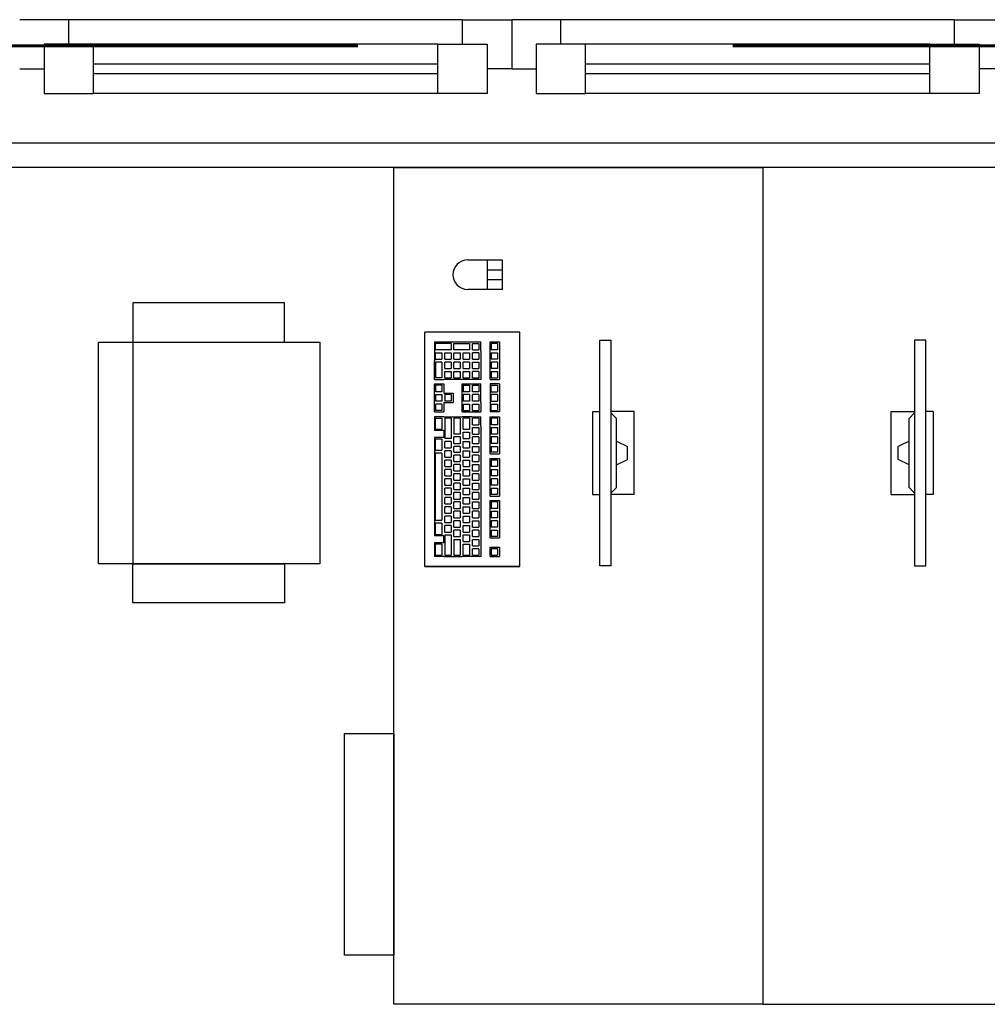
# Model space of a CAD drawing. Header units: millimetres. Extents: x 2886542 to 7567581, y -792623 to 134766.
# Tile 232 of 256: x 4802340 to 4804307, y -340853 to -338853. Entities that reach past the tile are written whole.
import ezdxf

# ---------------------------------------------------------------- set-up
doc = ezdxf.new("R2010")
doc.units = ezdxf.units.MM
doc.linetypes.add('DASHDOTX2', pattern=[50.8, 25.4, -12.7, 0, -12.7])
doc.layers.add('IN_NS_VYPLNE OTVORU', color=16, linetype='Continuous')
doc.layers.add('požárničina', color=10, linetype='Continuous')

msp = doc.modelspace()

# ---------------------------------------------------------------- linework, layer by layer
at = {"color": 0, "linetype": 'ByBlock', "lineweight": -2}
for p, q in [((4803163.6, -339964), (4803163.6, -339488)), ((4803355.6, -339488), (4803163.6, -339488)), ((4803355.6, -339488), (4803163.6, -339488)), ((4803356.6, -339488), (4803355.6, -339488)), ((4803356.6, -339488), (4803355.6, -339488)), ((4803355.6, -339488), (4803356.6, -339488)), ((4803356.6, -339964), (4803356.6, -339488)), ((4803183.6, -339508), (4803221.6, -339508)), ((4803183.6, -339508), (4803183.6, -339527)), ((4803217.6, -339511), (4803185.6, -339511)), ((4803185.6, -339524), (4803185.6, -339511)), ((4803217.6, -339511), (4803217.6, -339524)), ((4803221.6, -339508), (4803258.6, -339508)), ((4803222.6, -339524), (4803222.6, -339511)), ((4803222.6, -339511), (4803254.6, -339511)), ((4803254.6, -339511), (4803254.6, -339524)), ((4803258.6, -339508), (4803277.6, -339508)), ((4803260.6, -339524), (4803260.6, -339511)), ((4803260.6, -339511), (4803273.6, -339511)), ((4803273.6, -339511), (4803273.6, -339524)), ((4803277.6, -339527), (4803277.6, -339508)), ((4803296.6, -339527), (4803296.6, -339508)), ((4803296.6, -339508), (4803315.6, -339508)), ((4803298.6, -339511), (4803298.6, -339524)), ((4803311.6, -339511), (4803298.6, -339511)), ((4803311.6, -339511), (4803311.6, -339524)), ((4803315.6, -339508), (4803315.6, -339527)), ((4803183.6, -339527), (4803183.6, -339546)), ((4803217.6, -339524), (4803185.6, -339524)), ((4803185.6, -339530), (4803198.6, -339530)), ((4803185.6, -339543), (4803185.6, -339530)), ((4803198.6, -339530), (4803198.6, -339543)), ((4803204.6, -339530), (4803217.6, -339530)), ((4803204.6, -339543), (4803204.6, -339530)), ((4803217.6, -339530), (4803217.6, -339543)), ((4803254.6, -339524), (4803222.6, -339524)), ((4803222.6, -339530), (4803235.6, -339530)), ((4803222.6, -339543), (4803222.6, -339530)), ((4803235.6, -339530), (4803235.6, -339543)), ((4803241.6, -339530), (4803254.6, -339530)), ((4803241.6, -339543), (4803241.6, -339530)), ((4803254.6, -339530), (4803254.6, -339543)), ((4803260.6, -339524), (4803273.6, -339524)), ((4803273.6, -339530), (4803260.6, -339530)), ((4803260.6, -339543), (4803260.6, -339530)), ((4803273.6, -339530), (4803273.6, -339543)), ((4803277.6, -339527), (4803277.6, -339546)), ((4803296.6, -339546), (4803296.6, -339527)), ((4803311.6, -339524), (4803298.6, -339524)), ((4803298.6, -339530), (4803311.6, -339530)), ((4803298.6, -339530), (4803298.6, -339543)), ((4803311.6, -339530), (4803311.6, -339543)), ((4803315.6, -339527), (4803315.6, -339546)), ((4803183.6, -339584), (4803183.6, -339546)), ((4803185.6, -339543), (4803198.6, -339543)), ((4803198.6, -339549), (4803185.6, -339549)), ((4803185.6, -339549), (4803185.6, -339581)), ((4803198.6, -339549), (4803198.6, -339581)), ((4803204.6, -339543), (4803217.6, -339543)), ((4803217.6, -339549), (4803204.6, -339549)), ((4803204.6, -339562), (4803204.6, -339549)), ((4803217.6, -339549), (4803217.6, -339562)), ((4803222.6, -339543), (4803235.6, -339543)), ((4803235.6, -339549), (4803222.6, -339549)), ((4803222.6, -339562), (4803222.6, -339549)), ((4803235.6, -339549), (4803235.6, -339562)), ((4803241.6, -339543), (4803254.6, -339543)), ((4803254.6, -339549), (4803241.6, -339549)), ((4803241.6, -339562), (4803241.6, -339549)), ((4803254.6, -339549), (4803254.6, -339562)), ((4803260.6, -339543), (4803273.6, -339543)), ((4803260.6, -339549), (4803273.6, -339549)), ((4803260.6, -339562), (4803260.6, -339549)), ((4803273.6, -339549), (4803273.6, -339562)), ((4803277.6, -339546), (4803277.6, -339565)), ((4803296.6, -339565), (4803296.6, -339546)), ((4803311.6, -339543), (4803298.6, -339543)), ((4803311.6, -339549), (4803298.6, -339549)), ((4803298.6, -339549), (4803298.6, -339562)), ((4803311.6, -339549), (4803311.6, -339562)), ((4803315.6, -339546), (4803315.6, -339565)), ((4803204.6, -339562), (4803217.6, -339562)), ((4803204.6, -339568), (4803217.6, -339568)), ((4803204.6, -339581), (4803204.6, -339568)), ((4803217.6, -339568), (4803217.6, -339581)), ((4803222.6, -339562), (4803235.6, -339562)), ((4803222.6, -339568), (4803235.6, -339568)), ((4803222.6, -339581), (4803222.6, -339568)), ((4803235.6, -339568), (4803235.6, -339581)), ((4803241.6, -339562), (4803254.6, -339562)), ((4803241.6, -339568), (4803254.6, -339568)), ((4803241.6, -339581), (4803241.6, -339568)), ((4803254.6, -339568), (4803254.6, -339581)), ((4803260.6, -339562), (4803273.6, -339562)), ((4803273.6, -339568), (4803260.6, -339568)), ((4803260.6, -339581), (4803260.6, -339568)), ((4803273.6, -339568), (4803273.6, -339581)), ((4803277.6, -339565), (4803277.6, -339584)), ((4803296.6, -339584), (4803296.6, -339565)), ((4803311.6, -339562), (4803298.6, -339562)), ((4803298.6, -339568), (4803311.6, -339568)), ((4803298.6, -339568), (4803298.6, -339581)), ((4803311.6, -339568), (4803311.6, -339581)), ((4803315.6, -339565), (4803315.6, -339584)), ((4803183.6, -339584), (4803202.6, -339584)), ((4803183.6, -339593), (4803202.6, -339593)), ((4803183.6, -339612), (4803183.6, -339593)), ((4803198.6, -339581), (4803185.6, -339581)), ((4803198.6, -339596), (4803185.6, -339596)), ((4803185.6, -339596), (4803185.6, -339609)), ((4803198.6, -339596), (4803198.6, -339609)), ((4803221.6, -339584), (4803202.6, -339584)), ((4803202.6, -339593), (4803202.6, -339612)), ((4803204.6, -339581), (4803217.6, -339581)), ((4803239.6, -339584), (4803221.6, -339584)), ((4803222.6, -339581), (4803235.6, -339581)), ((4803258.6, -339584), (4803239.6, -339584)), ((4803239.6, -339593), (4803258.6, -339593)), ((4803239.6, -339612), (4803239.6, -339593)), ((4803241.6, -339581), (4803254.6, -339581)), ((4803241.6, -339596), (4803254.6, -339596)), ((4803241.6, -339596), (4803241.6, -339609)), ((4803254.6, -339596), (4803254.6, -339609)), ((4803277.6, -339584), (4803258.6, -339584)), ((4803258.6, -339593), (4803277.6, -339593)), ((4803260.6, -339581), (4803273.6, -339581)), ((4803260.6, -339596), (4803273.6, -339596)), ((4803260.6, -339609), (4803260.6, -339596)), ((4803273.6, -339596), (4803273.6, -339609)), ((4803277.6, -339612), (4803277.6, -339593)), ((4803296.6, -339584), (4803315.6, -339584)), ((4803296.6, -339593), (4803296.6, -339612)), ((4803315.6, -339593), (4803296.6, -339593)), ((4803298.6, -339581), (4803311.6, -339581)), ((4803298.6, -339596), (4803311.6, -339596)), ((4803298.6, -339609), (4803298.6, -339596)), ((4803311.6, -339596), (4803311.6, -339609)), ((4803315.6, -339593), (4803315.6, -339612)), ((4803183.6, -339631), (4803183.6, -339612)), ((4803198.6, -339609), (4803185.6, -339609)), ((4803185.6, -339615), (4803198.6, -339615)), ((4803185.6, -339615), (4803185.6, -339628)), ((4803198.6, -339615), (4803198.6, -339628)), ((4803202.6, -339612), (4803221.6, -339612)), ((4803217.6, -339615), (4803204.6, -339615)), ((4803204.6, -339615), (4803204.6, -339628)), ((4803217.6, -339615), (4803217.6, -339628)), ((4803221.6, -339612), (4803221.6, -339631)), ((4803239.6, -339631), (4803239.6, -339612)), ((4803254.6, -339609), (4803241.6, -339609)), ((4803254.6, -339615), (4803241.6, -339615)), ((4803241.6, -339615), (4803241.6, -339628)), ((4803254.6, -339615), (4803254.6, -339628)), ((4803273.6, -339609), (4803260.6, -339609)), ((4803273.6, -339615), (4803260.6, -339615)), ((4803260.6, -339628), (4803260.6, -339615)), ((4803273.6, -339615), (4803273.6, -339628)), ((4803277.6, -339631), (4803277.6, -339612)), ((4803296.6, -339612), (4803296.6, -339631)), ((4803298.6, -339609), (4803311.6, -339609)), ((4803311.6, -339615), (4803298.6, -339615)), ((4803298.6, -339628), (4803298.6, -339615)), ((4803311.6, -339615), (4803311.6, -339628)), ((4803315.6, -339612), (4803315.6, -339631)), ((4803183.6, -339650), (4803183.6, -339631)), ((4803198.6, -339628), (4803185.6, -339628)), ((4803198.6, -339634), (4803185.6, -339634)), ((4803185.6, -339634), (4803185.6, -339647)), ((4803198.6, -339634), (4803198.6, -339647)), ((4803202.6, -339631), (4803202.6, -339650)), ((4803202.6, -339631), (4803221.6, -339631)), ((4803217.6, -339628), (4803204.6, -339628)), ((4803239.6, -339650), (4803239.6, -339631)), ((4803254.6, -339628), (4803241.6, -339628)), ((4803241.6, -339634), (4803254.6, -339634)), ((4803241.6, -339634), (4803241.6, -339647)), ((4803254.6, -339634), (4803254.6, -339647)), ((4803273.6, -339628), (4803260.6, -339628)), ((4803260.6, -339634), (4803273.6, -339634)), ((4803260.6, -339647), (4803260.6, -339634)), ((4803273.6, -339634), (4803273.6, -339647)), ((4803277.6, -339631), (4803277.6, -339650)), ((4803296.6, -339631), (4803296.6, -339650)), ((4803298.6, -339628), (4803311.6, -339628)), ((4803298.6, -339634), (4803311.6, -339634)), ((4803298.6, -339647), (4803298.6, -339634)), ((4803311.6, -339634), (4803311.6, -339647)), ((4803315.6, -339631), (4803315.6, -339650)), ((4803183.6, -339650), (4803202.6, -339650)), ((4803202.6, -339660), (4803183.6, -339660)), ((4803183.6, -339660), (4803183.6, -339688)), ((4803198.6, -339647), (4803185.6, -339647)), ((4803202.6, -339660), (4803221.6, -339660)), ((4803221.6, -339660), (4803239.6, -339660)), ((4803239.6, -339650), (4803258.6, -339650)), ((4803258.6, -339660), (4803239.6, -339660)), ((4803241.6, -339647), (4803254.6, -339647)), ((4803258.6, -339650), (4803277.6, -339650)), ((4803258.6, -339660), (4803277.6, -339660)), ((4803260.6, -339647), (4803273.6, -339647)), ((4803277.6, -339679), (4803277.6, -339660)), ((4803315.6, -339650), (4803296.6, -339650)), ((4803296.6, -339679), (4803296.6, -339660)), ((4803296.6, -339660), (4803315.6, -339660)), ((4803298.6, -339647), (4803311.6, -339647)), ((4803315.6, -339660), (4803315.6, -339679)), ((4803504.4, -339648.9), (4803504.4, -339818.1)), ((4803504.4, -339648.9), (4803519.6, -339648.9)), ((4803589.6, -339648.9), (4803542, -339648.9)), ((4803542, -339652), (4803553.1, -339663.2)), ((4803589.6, -339818.1), (4803589.6, -339648.9)), ((4804111.8, -339818.1), (4804111.8, -339648.9)), ((4804111.8, -339648.9), (4804159.4, -339648.9)), ((4804159.4, -339652), (4804148.2, -339663.2)), ((4804197, -339648.9), (4804181.8, -339648.9)), ((4804197, -339648.9), (4804197, -339818.1)), ((4803185.6, -339663), (4803198.6, -339663)), ((4803185.6, -339685), (4803185.6, -339663)), ((4803198.6, -339663), (4803198.6, -339685)), ((4803217.6, -339663), (4803204.6, -339663)), ((4803204.6, -339663), (4803204.6, -339704)), ((4803217.6, -339663), (4803217.6, -339704)), ((4803235.6, -339663), (4803222.6, -339663)), ((4803222.6, -339663), (4803222.6, -339695)), ((4803235.6, -339663), (4803235.6, -339695)), ((4803254.6, -339663), (4803241.6, -339663)), ((4803241.6, -339685), (4803241.6, -339663)), ((4803254.6, -339663), (4803254.6, -339685)), ((4803273.6, -339663), (4803260.6, -339663)), ((4803260.6, -339676), (4803260.6, -339663)), ((4803260.6, -339676), (4803273.6, -339676)), ((4803273.6, -339663), (4803273.6, -339676)), ((4803277.6, -339679), (4803277.6, -339698)), ((4803296.6, -339698), (4803296.6, -339679)), ((4803311.6, -339663), (4803298.6, -339663)), ((4803298.6, -339663), (4803298.6, -339676)), ((4803311.6, -339676), (4803298.6, -339676)), ((4803311.6, -339663), (4803311.6, -339676)), ((4803315.6, -339679), (4803315.6, -339698)), ((4803553.1, -339803.8), (4803553.1, -339663.2)), ((4804148.2, -339803.8), (4804148.2, -339663.2)), ((4803202.6, -339688), (4803183.6, -339688)), ((4803185.6, -339685), (4803198.6, -339685)), ((4803202.6, -339688), (4803202.6, -339702)), ((4803235.6, -339695), (4803222.6, -339695)), ((4803241.6, -339685), (4803254.6, -339685)), ((4803241.6, -339691), (4803254.6, -339691)), ((4803241.6, -339704), (4803241.6, -339691)), ((4803254.6, -339691), (4803254.6, -339704)), ((4803260.6, -339682), (4803273.6, -339682)), ((4803260.6, -339695), (4803260.6, -339682)), ((4803260.6, -339695), (4803273.6, -339695)), ((4803273.6, -339682), (4803273.6, -339695)), ((4803277.6, -339698), (4803277.6, -339717)), ((4803296.6, -339717), (4803296.6, -339698)), ((4803298.6, -339682), (4803311.6, -339682)), ((4803298.6, -339682), (4803298.6, -339695)), ((4803311.6, -339695), (4803298.6, -339695)), ((4803311.6, -339682), (4803311.6, -339695)), ((4803315.6, -339698), (4803315.6, -339717)), ((4803202.6, -339702), (4803183.6, -339702)), ((4803183.6, -339702), (4803183.6, -339731)), ((4803185.6, -339705), (4803198.6, -339705)), ((4803185.6, -339728), (4803185.6, -339705)), ((4803198.6, -339705), (4803198.6, -339728)), ((4803217.6, -339704), (4803204.6, -339704)), ((4803204.6, -339723), (4803204.6, -339710)), ((4803217.6, -339710), (4803204.6, -339710)), ((4803217.6, -339710), (4803217.6, -339723)), ((4803222.6, -339714), (4803222.6, -339701)), ((4803235.6, -339701), (4803222.6, -339701)), ((4803222.6, -339714), (4803235.6, -339714)), ((4803235.6, -339720), (4803222.6, -339720)), ((4803222.6, -339732), (4803222.6, -339720)), ((4803235.6, -339701), (4803235.6, -339714)), ((4803235.6, -339720), (4803235.6, -339732)), ((4803241.6, -339704), (4803254.6, -339704)), ((4803241.6, -339723), (4803241.6, -339710)), ((4803241.6, -339710), (4803254.6, -339710)), ((4803254.6, -339710), (4803254.6, -339723)), ((4803260.6, -339714), (4803260.6, -339701)), ((4803273.6, -339701), (4803260.6, -339701)), ((4803260.6, -339714), (4803273.6, -339714)), ((4803260.6, -339720), (4803273.6, -339720)), ((4803260.6, -339732), (4803260.6, -339720)), ((4803273.6, -339701), (4803273.6, -339714)), ((4803273.6, -339720), (4803273.6, -339732)), ((4803277.6, -339717), (4803277.6, -339735)), ((4803296.6, -339735), (4803296.6, -339717)), ((4803298.6, -339701), (4803298.6, -339714)), ((4803311.6, -339701), (4803298.6, -339701)), ((4803311.6, -339714), (4803298.6, -339714)), ((4803298.6, -339720), (4803311.6, -339720)), ((4803298.6, -339720), (4803298.6, -339732)), ((4803311.6, -339701), (4803311.6, -339714)), ((4803311.6, -339720), (4803311.6, -339732)), ((4803315.6, -339717), (4803315.6, -339735)), ((4803553.1, -339709.4), (4803575.5, -339720.6)), ((4804148.2, -339709.4), (4804125.9, -339720.6)), ((4803183.6, -339731), (4803183.6, -339873)), ((4803185.6, -339728), (4803198.6, -339728)), ((4803198.6, -339734), (4803185.6, -339734)), ((4803185.6, -339870), (4803185.6, -339734)), ((4803198.6, -339734), (4803198.6, -339870)), ((4803204.6, -339723), (4803217.6, -339723)), ((4803217.6, -339729), (4803204.6, -339729)), ((4803204.6, -339742), (4803204.6, -339729)), ((4803217.6, -339729), (4803217.6, -339742)), ((4803222.6, -339732), (4803235.6, -339732)), ((4803235.6, -339738), (4803222.6, -339738)), ((4803222.6, -339751), (4803222.6, -339738)), ((4803235.6, -339738), (4803235.6, -339751)), ((4803241.6, -339723), (4803254.6, -339723)), ((4803241.6, -339729), (4803254.6, -339729)), ((4803241.6, -339742), (4803241.6, -339729)), ((4803254.6, -339729), (4803254.6, -339742)), ((4803260.6, -339732), (4803273.6, -339732)), ((4803273.6, -339738), (4803260.6, -339738)), ((4803260.6, -339751), (4803260.6, -339738)), ((4803273.6, -339738), (4803273.6, -339751)), ((4803277.6, -339735), (4803277.6, -339754)), ((4803296.6, -339735), (4803315.6, -339735)), ((4803311.6, -339732), (4803298.6, -339732)), ((4803575.5, -339746.4), (4803575.5, -339720.6)), ((4804125.9, -339746.4), (4804125.9, -339720.6)), ((4803204.6, -339742), (4803217.6, -339742)), ((4803204.6, -339761), (4803204.6, -339748)), ((4803217.6, -339748), (4803204.6, -339748)), ((4803217.6, -339748), (4803217.6, -339761)), ((4803222.6, -339751), (4803235.6, -339751)), ((4803222.6, -339770), (4803222.6, -339757)), ((4803235.6, -339757), (4803222.6, -339757)), ((4803235.6, -339757), (4803235.6, -339770)), ((4803241.6, -339742), (4803254.6, -339742)), ((4803241.6, -339761), (4803241.6, -339748)), ((4803241.6, -339748), (4803254.6, -339748)), ((4803254.6, -339748), (4803254.6, -339761)), ((4803260.6, -339751), (4803273.6, -339751)), ((4803260.6, -339770), (4803260.6, -339757)), ((4803260.6, -339757), (4803273.6, -339757)), ((4803273.6, -339757), (4803273.6, -339770)), ((4803277.6, -339754), (4803277.6, -339773)), ((4803296.6, -339764), (4803296.6, -339745)), ((4803296.6, -339745), (4803315.6, -339745)), ((4803298.6, -339748), (4803298.6, -339761)), ((4803311.6, -339748), (4803298.6, -339748)), ((4803311.6, -339748), (4803311.6, -339761)), ((4803315.6, -339745), (4803315.6, -339764)), ((4803553.1, -339757.6), (4803575.5, -339746.4)), ((4804148.2, -339757.6), (4804125.9, -339746.4)), ((4803204.6, -339761), (4803217.6, -339761)), ((4803217.6, -339767), (4803204.6, -339767)), ((4803204.6, -339780), (4803204.6, -339767)), ((4803204.6, -339780), (4803217.6, -339780)), ((4803217.6, -339767), (4803217.6, -339780)), ((4803222.6, -339770), (4803235.6, -339770)), ((4803235.6, -339776), (4803222.6, -339776)), ((4803222.6, -339789), (4803222.6, -339776)), ((4803235.6, -339776), (4803235.6, -339789)), ((4803241.6, -339761), (4803254.6, -339761)), ((4803241.6, -339767), (4803254.6, -339767)), ((4803241.6, -339780), (4803241.6, -339767)), ((4803241.6, -339780), (4803254.6, -339780)), ((4803254.6, -339767), (4803254.6, -339780)), ((4803260.6, -339770), (4803273.6, -339770)), ((4803273.6, -339776), (4803260.6, -339776)), ((4803260.6, -339789), (4803260.6, -339776)), ((4803273.6, -339776), (4803273.6, -339789)), ((4803277.6, -339773), (4803277.6, -339792)), ((4803296.6, -339783), (4803296.6, -339764)), ((4803311.6, -339761), (4803298.6, -339761)), ((4803298.6, -339767), (4803311.6, -339767)), ((4803298.6, -339767), (4803298.6, -339780)), ((4803311.6, -339780), (4803298.6, -339780)), ((4803311.6, -339767), (4803311.6, -339780)), ((4803315.6, -339764), (4803315.6, -339783)), ((4803217.6, -339786), (4803204.6, -339786)), ((4803204.6, -339799), (4803204.6, -339786)), ((4803204.6, -339799), (4803217.6, -339799)), ((4803217.6, -339786), (4803217.6, -339799)), ((4803222.6, -339789), (4803235.6, -339789)), ((4803222.6, -339808), (4803222.6, -339795)), ((4803235.6, -339795), (4803222.6, -339795)), ((4803235.6, -339795), (4803235.6, -339808)), ((4803241.6, -339786), (4803254.6, -339786)), ((4803241.6, -339799), (4803241.6, -339786)), ((4803241.6, -339799), (4803254.6, -339799)), ((4803254.6, -339786), (4803254.6, -339799)), ((4803260.6, -339789), (4803273.6, -339789)), ((4803260.6, -339808), (4803260.6, -339795)), ((4803260.6, -339795), (4803273.6, -339795)), ((4803273.6, -339795), (4803273.6, -339808)), ((4803277.6, -339792), (4803277.6, -339811)), ((4803296.6, -339802), (4803296.6, -339783)), ((4803311.6, -339786), (4803298.6, -339786)), ((4803298.6, -339786), (4803298.6, -339799)), ((4803311.6, -339799), (4803298.6, -339799)), ((4803311.6, -339786), (4803311.6, -339799)), ((4803315.6, -339783), (4803315.6, -339802)), ((4803204.6, -339818), (4803204.6, -339805)), ((4803217.6, -339805), (4803204.6, -339805)), ((4803204.6, -339818), (4803217.6, -339818)), ((4803217.6, -339805), (4803217.6, -339818)), ((4803222.6, -339808), (4803235.6, -339808)), ((4803235.6, -339814), (4803222.6, -339814)), ((4803222.6, -339827), (4803222.6, -339814)), ((4803235.6, -339814), (4803235.6, -339827)), ((4803241.6, -339818), (4803241.6, -339805)), ((4803241.6, -339805), (4803254.6, -339805)), ((4803241.6, -339818), (4803254.6, -339818)), ((4803254.6, -339805), (4803254.6, -339818)), ((4803260.6, -339808), (4803273.6, -339808)), ((4803273.6, -339814), (4803260.6, -339814)), ((4803260.6, -339827), (4803260.6, -339814)), ((4803273.6, -339814), (4803273.6, -339827)), ((4803277.6, -339811), (4803277.6, -339830)), ((4803296.6, -339821), (4803296.6, -339802)), ((4803298.6, -339805), (4803298.6, -339818)), ((4803298.6, -339805), (4803311.6, -339805)), ((4803311.6, -339818), (4803298.6, -339818)), ((4803311.6, -339805), (4803311.6, -339818)), ((4803315.6, -339802), (4803315.6, -339821)), ((4803504.4, -339818.1), (4803519.6, -339818.1)), ((4803542, -339815), (4803553.1, -339803.8)), ((4803589.6, -339818.1), (4803542, -339818.1)), ((4804111.8, -339818.1), (4804159.4, -339818.1)), ((4804159.4, -339815), (4804148.2, -339803.8)), ((4804197, -339818.1), (4804181.8, -339818.1)), ((4803217.6, -339824), (4803204.6, -339824)), ((4803204.6, -339837), (4803204.6, -339824)), ((4803204.6, -339837), (4803217.6, -339837)), ((4803217.6, -339824), (4803217.6, -339837)), ((4803222.6, -339827), (4803235.6, -339827)), ((4803235.6, -339833), (4803222.6, -339833)), ((4803222.6, -339846), (4803222.6, -339833)), ((4803235.6, -339833), (4803235.6, -339846)), ((4803241.6, -339824), (4803254.6, -339824)), ((4803241.6, -339837), (4803241.6, -339824)), ((4803241.6, -339837), (4803254.6, -339837)), ((4803254.6, -339824), (4803254.6, -339837)), ((4803260.6, -339827), (4803273.6, -339827)), ((4803260.6, -339833), (4803273.6, -339833)), ((4803260.6, -339846), (4803260.6, -339833)), ((4803273.6, -339833), (4803273.6, -339846)), ((4803277.6, -339830), (4803277.6, -339849)), ((4803296.6, -339821), (4803315.6, -339821)), ((4803296.6, -339830), (4803315.6, -339830)), ((4803296.6, -339849), (4803296.6, -339830)), ((4803311.6, -339833), (4803298.6, -339833)), ((4803298.6, -339833), (4803298.6, -339846)), ((4803311.6, -339833), (4803311.6, -339846)), ((4803315.6, -339830), (4803315.6, -339849)), ((4803204.6, -339856), (4803204.6, -339843)), ((4803217.6, -339843), (4803204.6, -339843)), ((4803204.6, -339856), (4803217.6, -339856)), ((4803217.6, -339843), (4803217.6, -339856)), ((4803222.6, -339846), (4803235.6, -339846)), ((4803222.6, -339865), (4803222.6, -339852)), ((4803235.6, -339852), (4803222.6, -339852)), ((4803235.6, -339852), (4803235.6, -339865)), ((4803241.6, -339856), (4803241.6, -339843)), ((4803241.6, -339843), (4803254.6, -339843)), ((4803241.6, -339856), (4803254.6, -339856)), ((4803254.6, -339843), (4803254.6, -339856)), ((4803260.6, -339846), (4803273.6, -339846)), ((4803260.6, -339865), (4803260.6, -339852)), ((4803273.6, -339852), (4803260.6, -339852)), ((4803273.6, -339852), (4803273.6, -339865)), ((4803277.6, -339849), (4803277.6, -339868)), ((4803296.6, -339868), (4803296.6, -339849)), ((4803311.6, -339846), (4803298.6, -339846)), ((4803298.6, -339852), (4803298.6, -339865)), ((4803298.6, -339852), (4803311.6, -339852)), ((4803311.6, -339852), (4803311.6, -339865)), ((4803315.6, -339849), (4803315.6, -339868)), ((4803183.6, -339873), (4803183.6, -339902)), ((4803185.6, -339870), (4803198.6, -339870)), ((4803198.6, -339876), (4803185.6, -339876)), ((4803185.6, -339899), (4803185.6, -339876)), ((4803198.6, -339876), (4803198.6, -339899)), ((4803217.6, -339862), (4803204.6, -339862)), ((4803204.6, -339875), (4803204.6, -339862)), ((4803204.6, -339875), (4803217.6, -339875)), ((4803217.6, -339862), (4803217.6, -339875)), ((4803222.6, -339865), (4803235.6, -339865)), ((4803235.6, -339871), (4803222.6, -339871)), ((4803222.6, -339884), (4803222.6, -339871)), ((4803235.6, -339871), (4803235.6, -339884)), ((4803241.6, -339862), (4803254.6, -339862)), ((4803241.6, -339875), (4803241.6, -339862)), ((4803241.6, -339875), (4803254.6, -339875)), ((4803254.6, -339862), (4803254.6, -339875)), ((4803260.6, -339865), (4803273.6, -339865)), ((4803260.6, -339871), (4803273.6, -339871)), ((4803260.6, -339884), (4803260.6, -339871)), ((4803273.6, -339871), (4803273.6, -339884)), ((4803277.6, -339868), (4803277.6, -339887)), ((4803296.6, -339887), (4803296.6, -339868)), ((4803311.6, -339865), (4803298.6, -339865)), ((4803311.6, -339871), (4803298.6, -339871)), ((4803298.6, -339871), (4803298.6, -339884)), ((4803311.6, -339871), (4803311.6, -339884)), ((4803315.6, -339868), (4803315.6, -339887)), ((4803185.6, -339899), (4803198.6, -339899)), ((4803217.6, -339881), (4803204.6, -339881)), ((4803204.6, -339894), (4803204.6, -339881)), ((4803204.6, -339894), (4803217.6, -339894)), ((4803204.6, -339900), (4803204.6, -339941)), ((4803204.6, -339900), (4803217.6, -339900)), ((4803217.6, -339881), (4803217.6, -339894)), ((4803217.6, -339900), (4803217.6, -339941)), ((4803222.6, -339884), (4803235.6, -339884)), ((4803222.6, -339903), (4803222.6, -339890)), ((4803235.6, -339890), (4803222.6, -339890)), ((4803235.6, -339890), (4803235.6, -339903)), ((4803241.6, -339881), (4803254.6, -339881)), ((4803241.6, -339894), (4803241.6, -339881)), ((4803241.6, -339894), (4803254.6, -339894)), ((4803241.6, -339913), (4803241.6, -339900)), ((4803241.6, -339900), (4803254.6, -339900)), ((4803254.6, -339881), (4803254.6, -339894)), ((4803254.6, -339900), (4803254.6, -339913)), ((4803260.6, -339884), (4803273.6, -339884)), ((4803260.6, -339903), (4803260.6, -339890)), ((4803273.6, -339890), (4803260.6, -339890)), ((4803273.6, -339890), (4803273.6, -339903)), ((4803277.6, -339887), (4803277.6, -339906)), ((4803296.6, -339906), (4803296.6, -339887)), ((4803311.6, -339884), (4803298.6, -339884)), ((4803298.6, -339890), (4803298.6, -339903)), ((4803298.6, -339890), (4803311.6, -339890)), ((4803311.6, -339890), (4803311.6, -339903)), ((4803315.6, -339887), (4803315.6, -339906)), ((4803202.6, -339902), (4803183.6, -339902)), ((4803202.6, -339916), (4803183.6, -339916)), ((4803183.6, -339916), (4803183.6, -339944)), ((4803198.6, -339919), (4803185.6, -339919)), ((4803185.6, -339941), (4803185.6, -339919)), ((4803198.6, -339919), (4803198.6, -339941)), ((4803202.6, -339916), (4803202.6, -339902)), ((4803222.6, -339903), (4803235.6, -339903)), ((4803222.6, -339909), (4803235.6, -339909)), ((4803222.6, -339909), (4803222.6, -339941)), ((4803235.6, -339909), (4803235.6, -339941)), ((4803241.6, -339913), (4803254.6, -339913)), ((4803241.6, -339919), (4803254.6, -339919)), ((4803241.6, -339941), (4803241.6, -339919)), ((4803254.6, -339919), (4803254.6, -339941)), ((4803260.6, -339903), (4803273.6, -339903)), ((4803260.6, -339909), (4803273.6, -339909)), ((4803260.6, -339922), (4803260.6, -339909)), ((4803273.6, -339909), (4803273.6, -339922)), ((4803277.6, -339906), (4803277.6, -339925)), ((4803296.6, -339906), (4803315.6, -339906)), ((4803311.6, -339903), (4803298.6, -339903)), ((4803260.6, -339922), (4803273.6, -339922)), ((4803273.6, -339928), (4803260.6, -339928)), ((4803260.6, -339941), (4803260.6, -339928)), ((4803273.6, -339928), (4803273.6, -339941)), ((4803277.6, -339925), (4803277.6, -339944)), ((4803296.6, -339925), (4803315.6, -339925)), ((4803296.6, -339944), (4803296.6, -339925)), ((4803311.6, -339928), (4803298.6, -339928)), ((4803298.6, -339928), (4803298.6, -339941)), ((4803311.6, -339928), (4803311.6, -339941)), ((4803315.6, -339925), (4803315.6, -339944)), ((4803202.6, -339944), (4803183.6, -339944)), ((4803185.6, -339941), (4803198.6, -339941)), ((4803202.6, -339944), (4803221.6, -339944)), ((4803204.6, -339941), (4803217.6, -339941)), ((4803221.6, -339944), (4803239.6, -339944)), ((4803222.6, -339941), (4803235.6, -339941)), ((4803258.6, -339944), (4803239.6, -339944)), ((4803241.6, -339941), (4803254.6, -339941)), ((4803277.6, -339944), (4803258.6, -339944)), ((4803260.6, -339941), (4803273.6, -339941)), ((4803296.6, -339944), (4803315.6, -339944)), ((4803298.6, -339941), (4803311.6, -339941)), ((4803163.6, -339964), (4803355.6, -339964)), ((4803355.6, -339964), (4803163.6, -339964)), ((4803355.6, -339964), (4803356.6, -339964)), ((4803356.6, -339964), (4803355.6, -339964)), ((4803355.6, -339964), (4803356.6, -339964))]:
    msp.add_line(p, q, dxfattribs=at)
for points in [[(4803519.6, -339962.6), (4803519.6, -339504.4), (4803542, -339504.4), (4803542, -339962.6)], [(4804181.8, -339962.6), (4804181.8, -339504.4), (4804159.4, -339504.4), (4804159.4, -339962.6)]]:
    msp.add_lwpolyline(points, close=True, dxfattribs=at)
at = {"layer": 'IN_NS_VYPLNE OTVORU', "color": 0}
for p, q in [((4803240.4, -338853.4), (4802340.4, -338853.4)), ((4802440.4, -338853.4), (4802340.4, -338853.4)), ((4802440.4, -338903.4), (4802440.4, -338853.4)), ((4803240.4, -338903.4), (4803240.4, -338853.4)), ((4803240.4, -338853.4), (4803340.4, -338853.4)), ((4804240.4, -338853.4), (4803340.4, -338853.4)), ((4803440.4, -338853.4), (4803340.4, -338853.4)), ((4803340.4, -338853.4), (4803340.4, -338953.4)), ((4803340.4, -338853.4), (4803340.4, -338953.4)), ((4803440.4, -338903.4), (4803440.4, -338853.4)), ((4804240.4, -338903.4), (4804240.4, -338853.4)), ((4804240.4, -338853.4), (4804340.4, -338853.4)), ((4802490.4, -338903.4), (4802390.4, -338903.4)), ((4802390.4, -338903.4), (4802390.4, -339003.4)), ((4803190.4, -338903.4), (4802440.4, -338903.4)), ((4802490.4, -339003.4), (4802490.4, -338903.4)), ((4803190.4, -338903.4), (4803290.4, -338903.4)), ((4803190.4, -339003.4), (4803190.4, -338903.4)), ((4803290.4, -338903.4), (4803290.4, -339003.4)), ((4803490.4, -338903.4), (4803390.4, -338903.4)), ((4803390.4, -338903.4), (4803390.4, -339003.4)), ((4804190.4, -338903.4), (4803440.4, -338903.4)), ((4803490.4, -339003.4), (4803490.4, -338903.4)), ((4804190.4, -338903.4), (4804290.4, -338903.4)), ((4804190.4, -339003.4), (4804190.4, -338903.4)), ((4804290.4, -338903.4), (4804290.4, -339003.4)), ((4802340.4, -338953.4), (4802390.4, -338953.4)), ((4803190.4, -338943.4), (4802490.4, -338943.4)), ((4803340.4, -338953.4), (4803290.4, -338953.4)), ((4803340.4, -338953.4), (4803390.4, -338953.4)), ((4804190.4, -338943.4), (4803490.4, -338943.4)), ((4804340.4, -338953.4), (4804290.4, -338953.4)), ((4803190.4, -338963.4), (4802490.4, -338963.4)), ((4804190.4, -338963.4), (4803490.4, -338963.4)), ((4802390.4, -339003.4), (4802490.4, -339003.4)), ((4803190.4, -339003.4), (4802490.4, -339003.4)), ((4803290.4, -339003.4), (4803190.4, -339003.4)), ((4803390.4, -339003.4), (4803490.4, -339003.4)), ((4804190.4, -339003.4), (4803490.4, -339003.4)), ((4804290.4, -339003.4), (4804190.4, -339003.4)), ((4807350.4, -339153.4), (4801305.4, -339153.4))]:
    msp.add_line(p, q, dxfattribs=at)
at = {"layer": 'IN_NS_VYPLNE OTVORU', "color": 0, "ltscale": 1000}
msp.add_line((4743509.4, -339103.4), (4807982.6, -339103.4), dxfattribs=at)
at = {"layer": 'IN_NS_VYPLNE OTVORU', "color": 0, "ltscale": 10}
for p, q in [((4803100.7, -340853.4), (4803100.7, -339153.4)), ((4803100.7, -339153.4), (4803850.7, -339153.4)), ((4804600.7, -339153.4), (4803850.7, -339153.4)), ((4803850.7, -339153.4), (4803850.7, -340853.4)), ((4803850.7, -339153.4), (4803850.7, -340853.4)), ((4803251, -339341.3), (4803321, -339341.3)), ((4803291, -339401.3), (4803291, -339341.3)), ((4803321, -339341.3), (4803321, -339401.3)), ((4803291, -339361.3), (4803321, -339361.3)), ((4803291, -339381.3), (4803321, -339381.3)), ((4803321, -339401.3), (4803251, -339401.3)), ((4802878.5, -339428.8), (4802570.7, -339428.8)), ((4802570.7, -339428.8), (4802570.7, -339508.5)), ((4802878.5, -339508.5), (4802878.5, -339428.8)), ((4802570.7, -339508.5), (4802878.5, -339508.5)), ((4802570.7, -339958.5), (4802878.5, -339958.5)), ((4802570.7, -340038.2), (4802570.7, -339958.5)), ((4802878.5, -339958.5), (4802878.5, -340038.2)), ((4802878.5, -340038.2), (4802570.7, -340038.2)), ((4803000.7, -340753.4), (4803000.7, -340303.4)), ((4803000.7, -340303.4), (4803100.7, -340303.4)), ((4803100.7, -340303.4), (4803100.7, -340753.4)), ((4803100.7, -340753.4), (4803000.7, -340753.4)), ((4803850.7, -340853.4), (4803100.7, -340853.4)), ((4803850.7, -340853.4), (4804600.7, -340853.4))]:
    msp.add_line(p, q, dxfattribs=at)
at = {"layer": 'IN_NS_VYPLNE OTVORU', "color": 0, "linetype": 'ByBlock'}
for p, q in [((4802500.7, -339958.5), (4802500.7, -339508.5)), ((4802500.7, -339508.5), (4802950.7, -339508.5)), ((4802570.7, -339508.5), (4802570.7, -339958.5)), ((4802950.7, -339508.5), (4802950.7, -339958.5)), ((4802950.7, -339958.5), (4802500.7, -339958.5))]:
    msp.add_line(p, q, dxfattribs=at)
at = {"layer": 'IN_NS_VYPLNE OTVORU', "color": 0, "ltscale": 10}
msp.add_arc((4803251, -339371.3), 30, 90, 270, dxfattribs=at)
at = {"layer": 'požárničina', "linetype": 'DASHDOTX2', "lineweight": 60, "ltscale": 30}
msp.add_line((4807599.9, -338906.5), (4747852.2, -338906.5), dxfattribs=at)

doc.saveas('drawing.dxf')
